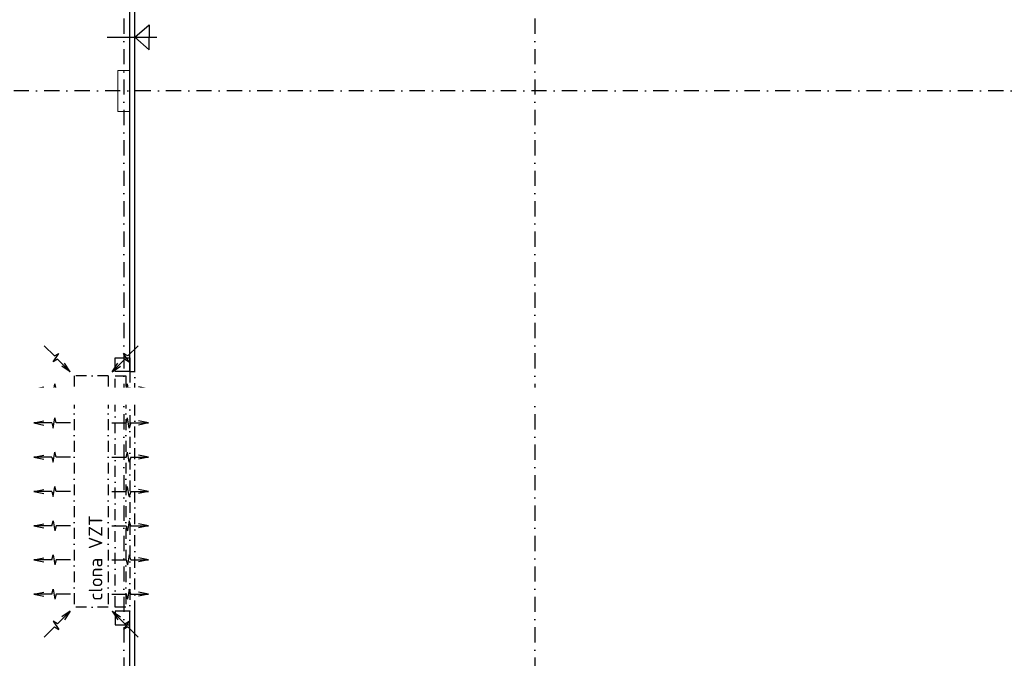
# Model space of a CAD drawing. Header units: millimetres. Extents: x -29085 to 3627694, y -159961 to 2281735.
# Tile 105 of 229: x 349441 to 378188, y 101108 to 119767. Entities that reach past the tile are written whole.
import ezdxf
from ezdxf import colors
from ezdxf.entities.mleader import LeaderData, LeaderLine
from ezdxf.enums import TextEntityAlignment as Align
from ezdxf.math import Vec2, Vec3

# ---------------------------------------------------------------- set-up
doc = ezdxf.new("R2010")
doc.units = ezdxf.units.MM
doc.linetypes.add('DASHDOT', pattern=[25.4, 12.7, -6.35, 0, -6.35])
doc.linetypes.add('ČERCHOVANÁ', pattern=[25.4, 12.7, -6.35, 0, -6.35])
doc.styles.add('A99_kota', font='isocpeur.ttf', dxfattribs={"height": 2})
doc.styles.add('A99_popis', font='isocpeur.ttf')

msp = doc.modelspace()

# ---------------------------------------------------------------- linework, layer by layer
at = {"color": 251, "linetype": 'DASHDOT', "ltscale": 35}
for p, q in [((352479, 194483.3), (352479, 89198.3)), ((401278.6, 117683.3), (210329, 117683.3))]:
    msp.add_line(p, q, dxfattribs=at)
at = {"color": 251}
for p, q in [((352804.5, 109483.3), (352804.5, 120933.3)), ((352654.5, 109483.3), (352654.5, 120633.3)), ((352804.5, 119255.3), (353220.2, 119620.3)), ((353220.2, 119620.3), (353220.2, 119255.3)), ((351993.1, 119255.3), (353444.9, 119255.3)), ((352804.5, 119255.3), (353220.2, 118890.4)), ((353220.2, 118890.4), (353220.2, 119255.3)), ((350158.8, 110240), (350457.6, 109941.3)), ((352899.1, 110240), (352600.3, 109941.3)), ((350418.4, 109773.7), (350588.7, 110017)), ((350549.5, 109849.4), (350418.4, 109773.7)), ((350457.6, 109941.3), (350588.7, 110017)), ((350549.5, 109849.4), (350917.2, 109481.7)), ((352508.4, 109849.4), (352140.7, 109481.7)), ((352639.5, 109773.7), (352469.2, 110017)), ((352600.3, 109941.3), (352469.2, 110017)), ((352508.4, 109849.4), (352639.5, 109773.7)), ((350917.2, 109481.7), (350669, 109647.1)), ((350917.2, 109481.7), (350751.8, 109729.9)), ((352140.7, 109481.7), (352306.1, 109729.9)), ((352140.7, 109481.7), (352388.9, 109647.1)), ((352654.5, 109483.3), (352804.5, 109483.3)), ((350549.5, 102117.1), (350917.2, 102484.8)), ((350917.2, 102484.8), (350669, 102319.4)), ((350917.2, 102484.8), (350751.8, 102236.6)), ((352508.4, 102117.1), (352140.7, 102484.8)), ((352140.7, 102484.8), (352388.9, 102319.4)), ((352140.7, 102484.8), (352306.1, 102236.6)), ((352654.5, 94083.3), (352654.5, 102483.3)), ((352804, 93393.3), (352804, 102483.3)), ((350418.4, 102192.8), (350588.7, 101949.5)), ((350549.5, 102117.1), (350418.4, 102192.8)), ((352639.5, 102192.8), (352469.2, 101949.5)), ((352508.4, 102117.1), (352639.5, 102192.8)), ((350158.8, 101726.5), (350457.6, 102025.2)), ((350457.6, 102025.2), (350588.7, 101949.5)), ((352600.3, 102025.2), (352469.2, 101949.5)), ((352899.1, 101726.5), (352600.3, 102025.2))]:
    msp.add_line(p, q, dxfattribs=at)
at = {"color": 251, "linetype": 'ČERCHOVANÁ', "ltscale": 25}
for p, q in [((352029, 109363.3), (351029, 109363.3)), ((351029, 109363.3), (351029, 102603.3)), ((352029, 109363.3), (352029, 102603.3)), ((352654.5, 109483.3), (352654.5, 102483.3)), ((352804, 102483.3), (352804.5, 109483.3)), ((352029, 102603.3), (351029, 102603.3))]:
    msp.add_line(p, q, dxfattribs=at)
at = {"color": 251, "ltscale": 0.5}
for p, q in [((349856.5, 108983.3), (350149, 109041.8)), ((350376.5, 108983.3), (349856.5, 108983.3)), ((349856.5, 108983.3), (350149, 108924.8)), ((350376.5, 108983.3), (350415.7, 108837)), ((350415.7, 108837), (350467.2, 109129.5)), ((350506.4, 108983.3), (350467.2, 109129.5)), ((350929, 108983.3), (350506.4, 108983.3)), ((352129, 108983.3), (352551.5, 108983.3)), ((352551.5, 108983.3), (352590.7, 109129.5)), ((352642.2, 108837), (352590.7, 109129.5)), ((352681.4, 108983.3), (352642.2, 108837)), ((352681.4, 108983.3), (353201.5, 108983.3)), ((353201.5, 108983.3), (352909, 109041.8)), ((353201.5, 108983.3), (352909, 108924.8)), ((350415.7, 107837), (350467.2, 108129.5)), ((350506.4, 107983.3), (350467.2, 108129.5)), ((352551.5, 107983.3), (352590.7, 108129.5)), ((352642.2, 107837), (352590.7, 108129.5)), ((349856.5, 107983.3), (350149, 108041.8)), ((350376.5, 107983.3), (349856.5, 107983.3)), ((349856.5, 107983.3), (350149, 107924.8)), ((350376.5, 107983.3), (350415.7, 107837)), ((350929, 107983.3), (350506.4, 107983.3)), ((352129, 107983.3), (352551.5, 107983.3)), ((352681.4, 107983.3), (352642.2, 107837)), ((352681.4, 107983.3), (353201.5, 107983.3)), ((353201.5, 107983.3), (352909, 108041.8)), ((353201.5, 107983.3), (352909, 107924.8)), ((349856.5, 106983.3), (350149, 107041.8)), ((350376.5, 106983.3), (349856.5, 106983.3)), ((349856.5, 106983.3), (350149, 106924.8)), ((350376.5, 106983.3), (350415.7, 106837)), ((350415.7, 106837), (350467.2, 107129.5)), ((350506.4, 106983.3), (350467.2, 107129.5)), ((350929, 106983.3), (350506.4, 106983.3)), ((352129, 106983.3), (352551.5, 106983.3)), ((352551.5, 106983.3), (352590.7, 107129.5)), ((352642.2, 106837), (352590.7, 107129.5)), ((352681.4, 106983.3), (352642.2, 106837)), ((352681.4, 106983.3), (353201.5, 106983.3)), ((353201.5, 106983.3), (352909, 107041.8)), ((353201.5, 106983.3), (352909, 106924.8)), ((350415.7, 105837), (350467.2, 106129.5)), ((350506.4, 105983.3), (350467.2, 106129.5)), ((352551.5, 105983.3), (352590.7, 106129.5)), ((352642.2, 105837), (352590.7, 106129.5)), ((349856.5, 105983.3), (350149, 106041.8)), ((350376.5, 105983.3), (349856.5, 105983.3)), ((349856.5, 105983.3), (350149, 105924.8)), ((350376.5, 105983.3), (350415.7, 105837)), ((350929, 105983.3), (350506.4, 105983.3)), ((352129, 105983.3), (352551.5, 105983.3)), ((352681.4, 105983.3), (352642.2, 105837)), ((352681.4, 105983.3), (353201.5, 105983.3)), ((353201.5, 105983.3), (352909, 106041.8)), ((353201.5, 105983.3), (352909, 105924.8)), ((349856.5, 104983.3), (350149, 105041.8)), ((350376.5, 104983.3), (349856.5, 104983.3)), ((349856.5, 104983.3), (350149, 104924.8)), ((350376.5, 104983.3), (350415.7, 105129.5)), ((350415.7, 105129.5), (350467.2, 104837)), ((350506.4, 104983.3), (350467.2, 104837)), ((350929, 104983.3), (350506.4, 104983.3)), ((352129, 104983.3), (352551.5, 104983.3)), ((352551.5, 104983.3), (352590.7, 104837)), ((352642.2, 105129.5), (352590.7, 104837)), ((352681.4, 104983.3), (352642.2, 105129.5)), ((352681.4, 104983.3), (353201.5, 104983.3)), ((353201.5, 104983.3), (352909, 105041.8)), ((353201.5, 104983.3), (352909, 104924.8)), ((350376.5, 103983.3), (350415.7, 104129.5)), ((350415.7, 104129.5), (350467.2, 103837)), ((352642.2, 104129.5), (352590.7, 103837)), ((352681.4, 103983.3), (352642.2, 104129.5)), ((349856.5, 103983.3), (350149, 104041.8)), ((350376.5, 103983.3), (349856.5, 103983.3)), ((349856.5, 103983.3), (350149, 103924.8)), ((350506.4, 103983.3), (350467.2, 103837)), ((350929, 103983.3), (350506.4, 103983.3)), ((352129, 103983.3), (352551.5, 103983.3)), ((352551.5, 103983.3), (352590.7, 103837)), ((352681.4, 103983.3), (353201.5, 103983.3)), ((353201.5, 103983.3), (352909, 104041.8)), ((353201.5, 103983.3), (352909, 103924.8)), ((349856.5, 102983.3), (350149, 103041.8)), ((350376.5, 102983.3), (349856.5, 102983.3)), ((349856.5, 102983.3), (350149, 102924.8)), ((350376.5, 102983.3), (350415.7, 103129.5)), ((350415.7, 103129.5), (350467.2, 102837)), ((350506.4, 102983.3), (350467.2, 102837)), ((350929, 102983.3), (350506.4, 102983.3)), ((352129, 102983.3), (352551.5, 102983.3)), ((352551.5, 102983.3), (352590.7, 102837)), ((352642.2, 103129.5), (352590.7, 102837)), ((352681.4, 102983.3), (352642.2, 103129.5)), ((352681.4, 102983.3), (353201.5, 102983.3)), ((353201.5, 102983.3), (352909, 103041.8)), ((353201.5, 102983.3), (352909, 102924.8))]:
    msp.add_line(p, q, dxfattribs=at)
at = {"color": 251, "linetype": 'DASHDOT', "ltscale": 35}
msp.add_lwpolyline([(364479, 194483.3), (364479, 89433.3)], dxfattribs=at)
at = {"color": 251, "linetype": 'Continuous', "lineweight": 20, "ltscale": 2}
msp.add_lwpolyline([(352304, 118283.3), (352654, 118283.3), (352654, 117083.3), (352304, 117083.3)], close=True, dxfattribs=at)
at = {"color": 251, "ltscale": 2}
for points in [[(352229, 109483.3), (352229, 109883.3), (352654.5, 109883.3), (352654.5, 109483.3)], [(352229, 102483.3), (352229, 102083.3), (352654.5, 102083.3), (352654.5, 102483.3)]]:
    msp.add_lwpolyline(points, close=True, dxfattribs=at)
at = {"color": 251, "linetype": 'ČERCHOVANÁ', "ltscale": 25}
msp.add_lwpolyline([(352229, 109363.3), (352543.1, 109363.3), (352543.1, 102603.3), (352229, 102603.3)], close=True, dxfattribs=at)

# ---------------------------------------------------------------- texts
at = {"color": 251, "style": 'A99_kota'}
msp.add_text('clona VZT', height=400, rotation=90, dxfattribs=at).set_placement((351856.5, 104040.8), align=Align.CENTER)

# ---------------------------------------------------------------- next in the draw order: leaders
at = {"color": 251, "lineweight": 9}
ml = msp.add_multileader_mtext('Standard', dxfattribs=at)
ml.set_content('\\A1;{\\C256;demontáž stěnových panelů PUR, tl.40mm, včetně výplní otvorů a klempířských výrobků}', color=1, style='A99_popis')
ml.set_leader_properties(color=256, linetype='ByLayer', lineweight=-1)
ml.build(insert=Vec2(0, 0))
ml.multileader.update_dxf_attribs({"dogleg_length": 1, "arrow_head_size": 300, "scale": 200})
ctx = ml.context
ctx.base_point, ctx.scale, ctx.char_height, ctx.arrow_head_size, ctx.landing_gap_size, ctx.plane_origin = Vec3(215334, 108693.3), 200, 500, 300, 250, Vec3(228554, 101837.2)
notes = []
notes.append((ctx, [(0, (1, 1, 0), (214749, 108693.3), (1, 0), 585, [(0, [(213414, 108698.3)], 0, [])])]))
ctx.mtext.insert, ctx.mtext.width, ctx.mtext.flow_direction = Vec3(215584, 109018.3), 15225, 5
ctx.mtext.has_bg_fill, ctx.mtext.bg_color, ctx.mtext.bg_scale_factor, ctx.mtext.bg_transparency, ctx.mtext.use_window_bg_color = 1, -1073741824, 1, 0, 1
for ctx, leaders in notes:
    for number, flags, end, landing, length, lines in leaders:
        leader = LeaderData()
        leader.index, (leader.has_last_leader_line, leader.has_dogleg_vector, leader.attachment_direction) = number, flags
        leader.last_leader_point, leader.dogleg_vector, leader.dogleg_length = Vec3(end), Vec3(landing), length
        for number, points, colour, breaks in lines:
            line = LeaderLine()
            line.index, line.vertices, line.color, line.breaks = number, Vec3.list(points), colors.encode_raw_color(colour), breaks
            leader.lines.append(line)
        ctx.leaders.append(leader)

doc.saveas('drawing.dxf')
